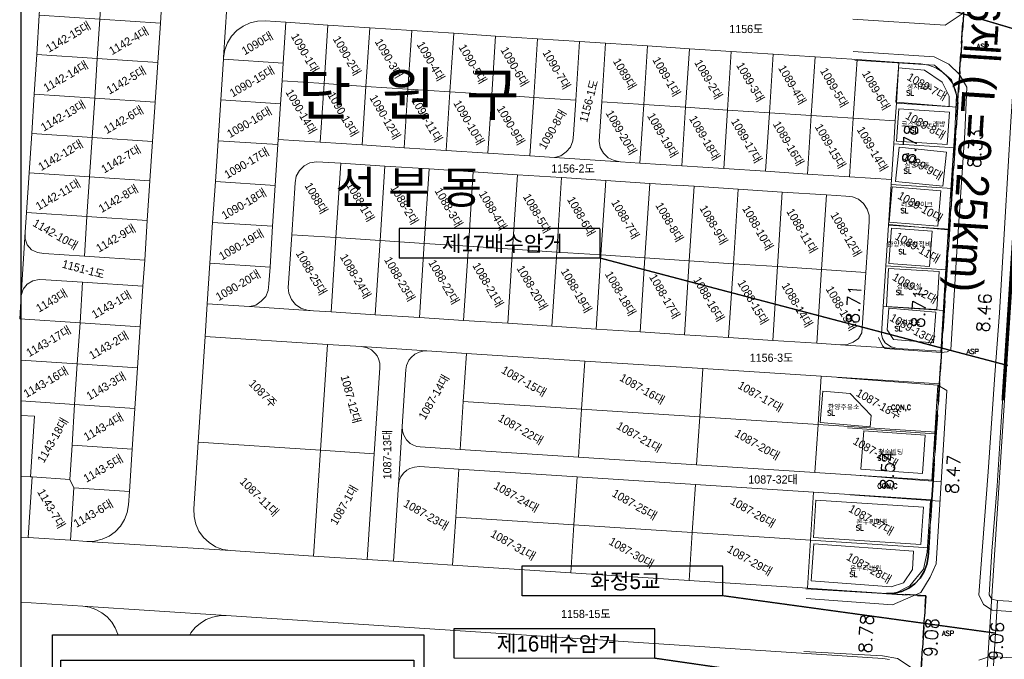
# Model space of a CAD drawing. Header units: metres. Extents: x 183400 to 184400, y 422200 to 427800.
# Tile 171 of 221: x 183500 to 183801, y 426629 to 426825. Entities that reach past the tile are written whole.
import ezdxf
from ezdxf.enums import TextEntityAlignment as Align

# ---------------------------------------------------------------- set-up
doc = ezdxf.new("R2010")
doc.units = ezdxf.units.M
doc.linetypes.add('DASHED2', pattern=[9.525, 6.35, -3.175])
for name, color, linetype in [('SS', 7, 'Continuous'), ('구조물명칭_작업', 5, 'Continuous'), ('도면리-t', 252, 'Continuous'), ('동별경계', 3, 'DASHED2'), ('보축구간', 10, 'DASHED2'), ('스케일', 7, 'Continuous'), ('일람표', 7, 'Continuous'), ('횡단타점', 11, 'Continuous')]:
    doc.layers.add(name, color=color, linetype=linetype)
for name, color, linetype, lineweight in [('지번', 252, 'Continuous', 5), ('지적', 252, 'Continuous', 5), ('현황도', 7, 'Continuous', 5)]:
    doc.layers.add(name, color=color, linetype=linetype, lineweight=lineweight)
doc.layers.get('SS').off()
doc.styles.add('CGS', font='Dotum.ttf')
doc.styles.add('GHS', font='ROMANS', dxfattribs={"bigfont": 'GHS'})
doc.styles.add('gwang', font='romans.shx', dxfattribs={"bigfont": ' WHGTXT.SHX'})
doc.styles.get("Standard").update_dxf_attribs({"font": 'romans.shx', "bigfont": 'ghs.shx'})
doc.styles.add('UPM', font='Gulim.ttf')
doc.styles.add('돋움', font='Dotum.ttf')
doc.styles.add('평면도1(프)$0$굴림', font='Gulim.ttf')

# ---------------------------------------------------------------- blocks, each defined once
blk = doc.blocks.new('SS')
at = {"layer": '스케일', "color": 7, "linetype": 'Continuous', "ltscale": 2}
blk.add_line((-108.74, 11.69), (-108.74, 8.89), dxfattribs=at)
at = {"layer": '스케일'}
for p, q in [((-108.74, 10.29), (-8.74, 10.29)), ((-68.74, 11.69), (-68.74, 8.89)), ((-48.74, 11.69), (-48.74, 8.89)), ((-28.74, 11.69), (-28.74, 8.89)), ((-8.74, 8.89), (-8.74, 11.69))]:
    blk.add_line(p, q, dxfattribs=at)
at = {"layer": '스케일', "color": 250}
blk.add_line((-88.74, 11.69), (-88.74, 8.89), dxfattribs=at)
at = {"layer": '스케일', "linetype": 'Continuous', "ltscale": 2}
for p, q in [((-108.74, 8.89), (-33.74, 8.89)), ((-83.74, 8.89), (-8.74, 8.89))]:
    blk.add_line(p, q, dxfattribs=at)
at = {"layer": '스케일'}
blk.add_lwpolyline([(-113.62, 29.98), (0, 29.98), (0, 0), (-113.62, 0)], close=True, dxfattribs=at)
at = {"layer": '스케일', "linetype": 'Continuous', "ltscale": 2}
blk.add_lwpolyline([(-111.05, 22.24), (-3, 22.24), (-3, 6.93), (-111.05, 6.93)], close=True, dxfattribs=at)
at = {"layer": '스케일', "flags": 128}
for points in [[(-108.74, 11.69), (-33.74, 11.69), (-8.74, 11.69)], [(-33.74, 8.89), (-8.74, 8.89)]]:
    blk.add_lwpolyline(points, dxfattribs=at)
at = {"layer": '스케일'}
for points in [[(-108.74, 10.29), (-108.74, 11.69), (-88.74, 10.29), (-88.74, 11.69)], [(-88.74, 8.89), (-88.74, 10.29), (-68.74, 8.89), (-68.74, 10.29)], [(-68.74, 10.29), (-68.74, 11.69), (-48.74, 10.29), (-48.74, 11.69)], [(-48.74, 8.89), (-48.74, 10.29), (-28.74, 8.89), (-28.74, 10.29)], [(-28.74, 10.29), (-28.74, 11.69), (-8.74, 10.29), (-8.74, 11.69)]]:
    blk.add_solid(points, dxfattribs=at)
at = {"layer": '스케일', "linetype": 'Continuous', "ltscale": 2, "style": 'CGS'}
for s, height, p in [('SCALE', 3.5, (-63.94, 16.33)), ('100(M)', 1.75, (-12.54, 13.12)), ('0', 1.75, (-110.02, 13.12)), ('20', 1.75, (-90.25, 13.12)), ('40', 1.75, (-70.24, 13.12)), ('60', 1.75, (-50.07, 13.12)), ('80', 1.75, (-30.36, 13.12))]:
    blk.add_text(s, height=height, dxfattribs=at).set_placement(p)

msp = doc.modelspace()

# ---------------------------------------------------------------- linework, layer by layer
at = {"layer": '구조물명칭_작업', "ltscale": 20, "const_width": 0.4}
for points in [[(183681.72, 426858.02), (183812.46, 426819.19)], [(183677.23, 426751.59), (183802.1, 426718.69)], [(183714.83, 426648.23), (183798.31, 426636.77)], [(183694.01, 426629.1), (183796.17, 426614.35)]]:
    msp.add_lwpolyline(points, dxfattribs=at)
at = {"layer": '구조물명칭_작업', "linetype": 'Continuous'}
for points in [[(183615.77, 426751.59, 0.4, 0.4, 0), (183677.23, 426751.59, 0.4, 0.4, 0), (183677.23, 426760.59, 0, 0, 0)], [(183653.37, 426648.23, 0.4, 0.4, 0), (183714.83, 426648.23, 0.4, 0.4, 0), (183714.83, 426657.23, 0, 0, 0)], [(183632.54, 426629.1, 0.4, 0.4, 0), (183694.01, 426629.1, 0.4, 0.4, 0), (183694.01, 426638.1, 0, 0, 0)]]:
    msp.add_lwpolyline(points, format="xyseb", dxfattribs=at)
for points in [[(183677.23, 426760.59), (183615.77, 426760.59), (183615.77, 426751.59)], [(183714.83, 426657.23), (183653.37, 426657.23), (183653.37, 426648.23)], [(183694.01, 426638.1), (183632.54, 426638.1), (183632.54, 426629.1)]]:
    msp.add_lwpolyline(points, dxfattribs=at)
at = {"layer": '동별경계', "linetype": 'DASHED2'}
for points in [[(183774.98, 426616.23), (183777.03, 426648.15), (183764.95, 426648.94), (183767.31, 426649.02), (183769.6, 426649.56), (183771.75, 426650.53), (183773.66, 426651.9), (183775.26, 426653.62), (183776.51, 426655.62), (183777.33, 426657.82), (183777.71, 426660.14), (183777.89, 426662.89), (183778.85, 426677.62), (183779.23, 426683.61), (183780.19, 426698.33), (183781.15, 426713.06), (183781.79, 426723.04), (183782.6, 426735.5), (183783.41, 426747.96), (183784.22, 426760.41), (183785.03, 426772.87), (183785.84, 426785.33), (183786.65, 426797.79), (183786.68, 426798.28), (183789.21, 426837.19)], [(183789.21, 426837.19), (183786.68, 426798.28), (183786.65, 426797.79), (183785.84, 426785.33), (183785.03, 426772.87), (183784.22, 426760.41), (183783.41, 426747.96), (183782.6, 426735.5), (183781.79, 426723.04), (183781.15, 426713.06), (183780.19, 426698.33), (183779.23, 426683.61), (183778.85, 426677.62), (183777.89, 426662.89), (183777.71, 426660.14), (183777.33, 426657.82), (183776.51, 426655.62), (183775.26, 426653.62), (183773.66, 426651.9), (183771.75, 426650.53), (183769.6, 426649.56), (183767.31, 426649.02), (183764.95, 426648.94), (183777.03, 426648.15), (183774.98, 426616.23)]]:
    msp.add_lwpolyline(points, dxfattribs=at)
at = {"layer": '보축구간', "const_width": 1}
msp.add_lwpolyline([(183800.63, 426708.01), (183816.48, 426952.5)], dxfattribs=at)
at = {"layer": '일람표'}
msp.add_lwpolyline([(183500, 426600), (184100, 426600), (184100, 427000), (183500, 427000)], close=True, dxfattribs=at)
at = {"layer": '지적', "linetype": 'Continuous'}
for points in [[(183784.08, 426445.98), (183841.5, 427333.41), (183842.07, 427336.29), (183842.68, 427338.89), (183843.64, 427341.91), (183844.5, 427344.25), (183845.93, 427347.19), (183856.03, 427362), (183934.99, 427445.17), (183931.19, 427445.49), (183920.44, 427446.4), (183909.46, 427447.32)], [(183934.99, 427445.17), (183856.03, 427362), (183845.93, 427347.19), (183844.5, 427344.25), (183843.64, 427341.91), (183842.68, 427338.89), (183842.07, 427336.29), (183841.5, 427333.41), (183784.08, 426445.98)], [(183500, 426738.28), (183500.12, 426740.11), (183501.37, 426759.51), (183501.76, 426765.54), (183502.54, 426777.62), (183503.32, 426789.69), (183504.1, 426801.77), (183504.88, 426813.85), (183505.65, 426825.92), (183506.43, 426838), (183507.21, 426850.07), (183507.61, 426856.23), (183507.86, 426857.73), (183508.86, 426859.46), (183510.39, 426860.72), (183512.24, 426861.5), (183514.25, 426861.74), (183500, 426862.66)], [(183543.49, 426835.57), (183542.7, 426823.49), (183541.9, 426811.42), (183541.1, 426799.34), (183540.31, 426787.27), (183539.51, 426775.2), (183538.71, 426763.12), (183537.91, 426750.95), (183537.38, 426742.97), (183536.56, 426730.5), (183535.74, 426718.02), (183534.91, 426705.55), (183534.09, 426693.08), (183533.24, 426680.14), (183532.97, 426676.05), (183532.59, 426673.73), (183531.76, 426671.53), (183530.52, 426669.53), (183528.91, 426667.82), (183527, 426666.45), (183524.86, 426665.48), (183522.57, 426664.94), (183520.22, 426664.86), (183564.13, 426662.01), (183561.81, 426662.39), (183559.61, 426663.22), (183557.61, 426664.46), (183555.89, 426666.07), (183554.52, 426667.98), (183553.55, 426670.13), (183553.01, 426672.42), (183552.93, 426674.77), (183554.28, 426695.17), (183556.41, 426727.55), (183557.07, 426737.53), (183557.89, 426750.02), (183558.71, 426762.5), (183559.54, 426774.99), (183560.37, 426787.47), (183561.19, 426799.96), (183562.02, 426812.44), (183562.05, 426812.97), (183564.61, 426851.88)], [(183564.61, 426851.88), (183562.05, 426812.97), (183562.43, 426815.29), (183563.26, 426817.49), (183564.5, 426819.49), (183566.11, 426821.2), (183568.02, 426822.57), (183570.16, 426823.54), (183572.45, 426824.08), (183574.81, 426824.15), (183581.14, 426823.74), (183593.98, 426822.9), (183606.81, 426822.06), (183619.64, 426821.22), (183632.48, 426820.38), (183645.31, 426819.54), (183658.15, 426818.7), (183670.98, 426817.86), (183678.96, 426817.34), (183691.79, 426816.5), (183704.62, 426815.66), (183717.45, 426814.82), (183730.27, 426813.99), (183743.1, 426813.15), (183755.93, 426812.31), (183768.76, 426811.47), (183775.49, 426811.03), (183777.81, 426810.65), (183780.01, 426809.82), (183782.01, 426808.58), (183783.73, 426806.98), (183785.1, 426805.06), (183786.07, 426802.92), (183786.61, 426800.63), (183786.68, 426798.28), (183789.21, 426837.19)], [(183524.96, 426836.78), (183524.17, 426824.7), (183542.7, 426823.49), (183543.49, 426835.57), (183524.96, 426836.78)], [(183789.21, 426837.19), (183786.68, 426798.28), (183786.65, 426797.79), (183785.84, 426785.33), (183785.03, 426772.87), (183784.22, 426760.41), (183783.41, 426747.96), (183782.6, 426735.5), (183781.79, 426723.04), (183781.15, 426713.06), (183780.19, 426698.33), (183779.23, 426683.61), (183778.85, 426677.62), (183777.89, 426662.89), (183777.71, 426660.14), (183777.33, 426657.82), (183776.51, 426655.62), (183775.26, 426653.62), (183773.66, 426651.9), (183771.75, 426650.53), (183769.6, 426649.56), (183767.31, 426649.02), (183764.95, 426648.94), (183777.03, 426648.15), (183774.98, 426616.23)], [(183505.65, 426825.92), (183504.88, 426813.85), (183523.39, 426812.63), (183524.17, 426824.7), (183505.65, 426825.92)], [(183524.17, 426824.7), (183523.39, 426812.63), (183541.9, 426811.42), (183542.7, 426823.49), (183524.17, 426824.7)], [(183574.81, 426824.15), (183572.45, 426824.08), (183570.16, 426823.54), (183568.02, 426822.57), (183566.11, 426821.2), (183564.5, 426819.49), (183563.26, 426817.49), (183562.43, 426815.29), (183562.05, 426812.97), (183562.02, 426812.44), (183580.33, 426811.26), (183581.14, 426823.74), (183574.81, 426824.15)], [(183581.14, 426823.74), (183580.33, 426811.26), (183579.97, 426805.81), (183592.81, 426804.97), (183593.98, 426822.9), (183581.14, 426823.74)], [(183593.98, 426822.9), (183592.81, 426804.97), (183605.64, 426804.13), (183606.81, 426822.06), (183593.98, 426822.9)], [(183606.81, 426822.06), (183605.64, 426804.13), (183618.48, 426803.29), (183619.64, 426821.22), (183606.81, 426822.06)], [(183619.64, 426821.22), (183618.48, 426803.29), (183631.32, 426802.45), (183632.48, 426820.38), (183619.64, 426821.22)], [(183632.48, 426820.38), (183631.32, 426802.45), (183644.14, 426801.61), (183645.31, 426819.54), (183632.48, 426820.38)], [(183645.31, 426819.54), (183644.14, 426801.61), (183656.98, 426800.77), (183658.15, 426818.7), (183645.31, 426819.54)], [(183658.15, 426818.7), (183656.98, 426800.77), (183669.82, 426799.93), (183670.98, 426817.86), (183658.15, 426818.7)], [(183670.98, 426817.86), (183669.82, 426799.93), (183669.14, 426789.44), (183668.91, 426787.45), (183668.22, 426785.57), (183666.93, 426784.04), (183665.29, 426782.89), (183663.37, 426782.35), (183683.53, 426781.03), (183681.59, 426781.43), (183679.79, 426782.3), (183678.34, 426783.68), (183677.35, 426785.41), (183677.02, 426787.38), (183677.8, 426799.41), (183678.96, 426817.34), (183670.98, 426817.86)], [(183678.96, 426817.34), (183677.8, 426799.41), (183690.63, 426798.57), (183691.79, 426816.5), (183678.96, 426817.34)], [(183504.88, 426813.85), (183504.1, 426801.77), (183522.6, 426800.55), (183523.39, 426812.63), (183504.88, 426813.85)], [(183691.79, 426816.5), (183690.63, 426798.57), (183703.46, 426797.73), (183704.62, 426815.66), (183691.79, 426816.5)], [(183704.62, 426815.66), (183703.46, 426797.73), (183716.29, 426796.89), (183717.45, 426814.82), (183704.62, 426815.66)], [(183717.45, 426814.82), (183716.29, 426796.89), (183729.11, 426796.06), (183730.27, 426813.99), (183717.45, 426814.82)], [(183730.27, 426813.99), (183729.11, 426796.06), (183741.94, 426795.22), (183743.1, 426813.15), (183730.27, 426813.99)], [(183523.39, 426812.63), (183522.6, 426800.55), (183541.1, 426799.34), (183541.9, 426811.42), (183523.39, 426812.63)], [(183562.02, 426812.44), (183561.19, 426799.96), (183579.51, 426798.77), (183579.97, 426805.81), (183580.33, 426811.26), (183562.02, 426812.44)], [(183743.1, 426813.15), (183741.94, 426795.22), (183754.77, 426794.38), (183755.93, 426812.31), (183743.1, 426813.15)], [(183755.93, 426812.31), (183754.77, 426794.38), (183767.61, 426793.54), (183767.96, 426799.01), (183768.76, 426811.47), (183755.93, 426812.31)], [(183768.76, 426811.47), (183767.96, 426799.01), (183786.65, 426797.79), (183786.68, 426798.28), (183786.61, 426800.63), (183786.07, 426802.92), (183785.1, 426805.06), (183783.73, 426806.98), (183782.01, 426808.58), (183780.01, 426809.82), (183777.81, 426810.65), (183775.49, 426811.03), (183768.76, 426811.47)], [(183579.97, 426805.81), (183579.51, 426798.77), (183578.8, 426787.88), (183591.64, 426787.04), (183592.81, 426804.97), (183579.97, 426805.81)], [(183592.81, 426804.97), (183591.64, 426787.04), (183604.47, 426786.2), (183605.64, 426804.13), (183592.81, 426804.97)], [(183504.1, 426801.77), (183503.32, 426789.69), (183521.81, 426788.48), (183522.6, 426800.55), (183504.1, 426801.77)], [(183605.64, 426804.13), (183604.47, 426786.2), (183617.31, 426785.36), (183618.48, 426803.29), (183605.64, 426804.13)], [(183618.48, 426803.29), (183617.31, 426785.36), (183630.15, 426784.52), (183631.32, 426802.45), (183618.48, 426803.29)], [(183631.32, 426802.45), (183630.15, 426784.52), (183642.98, 426783.68), (183644.14, 426801.61), (183631.32, 426802.45)], [(183644.14, 426801.61), (183642.98, 426783.68), (183655.82, 426782.84), (183656.98, 426800.77), (183644.14, 426801.61)], [(183522.6, 426800.55), (183521.81, 426788.48), (183540.31, 426787.27), (183541.1, 426799.34), (183522.6, 426800.55)], [(183561.19, 426799.96), (183560.37, 426787.47), (183578.7, 426786.29), (183578.8, 426787.88), (183579.51, 426798.77), (183561.19, 426799.96)], [(183656.98, 426800.77), (183655.82, 426782.84), (183663.37, 426782.35), (183665.29, 426782.89), (183666.93, 426784.04), (183668.22, 426785.57), (183668.91, 426787.45), (183669.14, 426789.44), (183669.82, 426799.93), (183656.98, 426800.77)], [(183677.8, 426799.41), (183677.02, 426787.38), (183677.35, 426785.41), (183678.34, 426783.68), (183679.79, 426782.3), (183681.59, 426781.43), (183683.53, 426781.03), (183689.47, 426780.64), (183690.63, 426798.57), (183677.8, 426799.41)], [(183767.96, 426799.01), (183767.61, 426793.54), (183767.16, 426786.55), (183785.84, 426785.33), (183786.65, 426797.79), (183767.96, 426799.01)], [(183690.63, 426798.57), (183689.47, 426780.64), (183702.3, 426779.8), (183703.46, 426797.73), (183690.63, 426798.57)], [(183703.46, 426797.73), (183702.3, 426779.8), (183715.13, 426778.96), (183716.29, 426796.89), (183703.46, 426797.73)], [(183716.29, 426796.89), (183715.13, 426778.96), (183727.96, 426778.13), (183729.11, 426796.06), (183716.29, 426796.89)], [(183729.11, 426796.06), (183727.96, 426778.13), (183740.79, 426777.29), (183741.94, 426795.22), (183729.11, 426796.06)], [(183741.94, 426795.22), (183740.79, 426777.29), (183753.62, 426776.45), (183754.77, 426794.38), (183741.94, 426795.22)], [(183754.77, 426794.38), (183753.62, 426776.45), (183766.45, 426775.61), (183767.16, 426786.55), (183767.61, 426793.54), (183754.77, 426794.38)], [(183503.32, 426789.69), (183502.54, 426777.62), (183521.02, 426776.41), (183521.81, 426788.48), (183503.32, 426789.69)], [(183521.81, 426788.48), (183521.02, 426776.41), (183539.51, 426775.2), (183540.31, 426787.27), (183521.81, 426788.48)], [(183560.37, 426787.47), (183559.54, 426774.99), (183577.88, 426773.8), (183578.7, 426786.29), (183560.37, 426787.47)], [(183578.8, 426787.88), (183578.7, 426786.29), (183577.88, 426773.8), (183577.07, 426761.32), (183576.26, 426748.83), (183575.92, 426743.67), (183575.69, 426741.69), (183574.94, 426739.84), (183573.58, 426738.36), (183571.96, 426737.19), (183569.97, 426736.7), (183589.59, 426735.43), (183587.6, 426735.64), (183585.68, 426736.24), (183584.03, 426737.35), (183582.83, 426738.91), (183582.05, 426740.8), (183581.85, 426742.43), (183582.91, 426758.73), (183583.95, 426774.63), (183584.29, 426776.66), (183585.28, 426778.4), (183586.72, 426779.79), (183588.48, 426780.77), (183590.45, 426781.08), (183592.47, 426780.97), (183597.91, 426780.61), (183611.43, 426779.73), (183624.94, 426778.85), (183638.45, 426777.97), (183651.97, 426777.08), (183665.48, 426776.2), (183679, 426775.32), (183692.51, 426774.43), (183706.03, 426773.55), (183719.54, 426772.67), (183733.05, 426771.78), (183746.57, 426770.9), (183752.52, 426770.51), (183754.52, 426770.34), (183756.4, 426769.58), (183757.89, 426768.24), (183759.02, 426766.59), (183759.6, 426764.68), (183759.61, 426762.69), (183758.61, 426747.19), (183757.42, 426728.66), (183756.39, 426726.96), (183754.76, 426725.81), (183752.88, 426725.14), (183750.88, 426725.04), (183768.11, 426723.93), (183766.2, 426724.46), (183764.58, 426725.64), (183763.72, 426726.95), (183763.41, 426728.32), (183763.95, 426736.71), (183764.75, 426749.17), (183765.55, 426761.63), (183766.35, 426774.09), (183766.45, 426775.61), (183753.62, 426776.45), (183740.79, 426777.29), (183727.96, 426778.13), (183715.13, 426778.96), (183702.3, 426779.8), (183689.47, 426780.64), (183683.53, 426781.03), (183663.37, 426782.35), (183655.82, 426782.84), (183642.98, 426783.68), (183630.15, 426784.52), (183617.31, 426785.36), (183604.47, 426786.2), (183591.64, 426787.04), (183578.8, 426787.88)], [(183767.16, 426786.55), (183766.45, 426775.61), (183766.35, 426774.09), (183785.03, 426772.87), (183785.84, 426785.33), (183767.16, 426786.55)], [(183590.45, 426781.08), (183588.48, 426780.77), (183586.72, 426779.79), (183585.28, 426778.4), (183584.29, 426776.66), (183583.95, 426774.63), (183582.91, 426758.73), (183596.43, 426757.84), (183597.91, 426780.61), (183592.47, 426780.97), (183590.45, 426781.08)], [(183597.91, 426780.61), (183596.43, 426757.84), (183609.94, 426756.95), (183611.43, 426779.73), (183597.91, 426780.61)], [(183502.54, 426777.62), (183501.76, 426765.54), (183520.24, 426764.33), (183521.02, 426776.41), (183502.54, 426777.62)], [(183611.43, 426779.73), (183609.94, 426756.95), (183623.46, 426756.07), (183624.94, 426778.85), (183611.43, 426779.73)], [(183624.94, 426778.85), (183623.46, 426756.07), (183636.97, 426755.18), (183638.45, 426777.97), (183624.94, 426778.85)], [(183638.45, 426777.97), (183636.97, 426755.18), (183650.49, 426754.29), (183651.97, 426777.08), (183638.45, 426777.97)], [(183521.02, 426776.41), (183520.24, 426764.33), (183538.71, 426763.12), (183539.51, 426775.2), (183521.02, 426776.41)], [(183559.54, 426774.99), (183558.71, 426762.5), (183577.07, 426761.32), (183577.88, 426773.8), (183559.54, 426774.99)], [(183651.97, 426777.08), (183650.49, 426754.29), (183664.01, 426753.4), (183665.48, 426776.2), (183651.97, 426777.08)], [(183665.48, 426776.2), (183664.01, 426753.4), (183677.52, 426752.52), (183679, 426775.32), (183665.48, 426776.2)], [(183679, 426775.32), (183677.52, 426752.52), (183691.03, 426751.63), (183692.51, 426774.43), (183679, 426775.32)], [(183692.51, 426774.43), (183691.03, 426751.63), (183704.55, 426750.74), (183706.03, 426773.55), (183692.51, 426774.43)], [(183706.03, 426773.55), (183704.55, 426750.74), (183718.07, 426749.85), (183719.54, 426772.67), (183706.03, 426773.55)], [(183719.54, 426772.67), (183718.07, 426749.85), (183731.58, 426748.97), (183733.05, 426771.78), (183719.54, 426772.67)], [(183733.05, 426771.78), (183731.58, 426748.97), (183745.1, 426748.08), (183746.57, 426770.9), (183733.05, 426771.78)], [(183766.35, 426774.09), (183765.55, 426761.63), (183784.22, 426760.41), (183785.03, 426772.87), (183766.35, 426774.09)], [(183746.57, 426770.9), (183745.1, 426748.08), (183758.61, 426747.19), (183759.61, 426762.69), (183759.6, 426764.68), (183759.02, 426766.59), (183757.89, 426768.24), (183756.4, 426769.58), (183754.52, 426770.34), (183752.52, 426770.51), (183746.57, 426770.9)], [(183501.76, 426765.54), (183501.37, 426759.51), (183501.3, 426757.51), (183501.97, 426755.62), (183503.28, 426754.12), (183505.11, 426753.31), (183507.08, 426752.97), (183519.44, 426752.16), (183520.24, 426764.33), (183501.76, 426765.54)], [(183520.24, 426764.33), (183519.44, 426752.16), (183537.91, 426750.95), (183538.71, 426763.12), (183520.24, 426764.33)], [(183558.71, 426762.5), (183557.89, 426750.02), (183576.26, 426748.83), (183577.07, 426761.32), (183558.71, 426762.5)], [(183501.37, 426759.51), (183500.12, 426740.11), (183500.68, 426742.02), (183501.93, 426743.58), (183503.65, 426744.61), (183505.6, 426745.02), (183507.6, 426744.93), (183518.92, 426744.18), (183537.38, 426742.97), (183537.91, 426750.95), (183519.44, 426752.16), (183507.08, 426752.97), (183505.11, 426753.31), (183503.28, 426754.12), (183501.97, 426755.62), (183501.3, 426757.51), (183501.37, 426759.51)], [(183765.55, 426761.63), (183764.75, 426749.17), (183783.41, 426747.96), (183784.22, 426760.41), (183765.55, 426761.63)], [(183582.91, 426758.73), (183581.85, 426742.43), (183582.05, 426740.8), (183582.83, 426738.91), (183584.03, 426737.35), (183585.68, 426736.24), (183587.6, 426735.64), (183589.59, 426735.43), (183594.95, 426735.08), (183596.43, 426757.84), (183582.91, 426758.73)], [(183596.43, 426757.84), (183594.95, 426735.08), (183608.46, 426734.21), (183609.94, 426756.95), (183596.43, 426757.84)], [(183609.94, 426756.95), (183608.46, 426734.21), (183621.98, 426733.34), (183623.46, 426756.07), (183609.94, 426756.95)], [(183623.46, 426756.07), (183621.98, 426733.34), (183635.5, 426732.47), (183636.97, 426755.18), (183623.46, 426756.07)], [(183636.97, 426755.18), (183635.5, 426732.47), (183649.02, 426731.6), (183650.49, 426754.29), (183636.97, 426755.18)], [(183650.49, 426754.29), (183649.02, 426731.6), (183662.54, 426730.73), (183664.01, 426753.4), (183650.49, 426754.29)], [(183664.01, 426753.4), (183662.54, 426730.73), (183676.05, 426729.86), (183677.52, 426752.52), (183664.01, 426753.4)], [(183677.52, 426752.52), (183676.05, 426729.86), (183689.57, 426728.99), (183691.03, 426751.63), (183677.52, 426752.52)], [(183691.03, 426751.63), (183689.57, 426728.99), (183703.09, 426728.12), (183704.55, 426750.74), (183691.03, 426751.63)], [(183704.55, 426750.74), (183703.09, 426728.12), (183716.61, 426727.25), (183718.07, 426749.85), (183704.55, 426750.74)], [(183557.89, 426750.02), (183557.07, 426737.53), (183569.97, 426736.7), (183571.96, 426737.19), (183573.58, 426738.36), (183574.94, 426739.84), (183575.69, 426741.69), (183575.92, 426743.67), (183576.26, 426748.83), (183557.89, 426750.02)], [(183718.07, 426749.85), (183716.61, 426727.25), (183730.13, 426726.38), (183731.58, 426748.97), (183718.07, 426749.85)], [(183731.58, 426748.97), (183730.13, 426726.38), (183743.64, 426725.51), (183745.1, 426748.08), (183731.58, 426748.97)], [(183745.1, 426748.08), (183743.64, 426725.51), (183750.88, 426725.04), (183752.88, 426725.14), (183754.76, 426725.81), (183756.39, 426726.96), (183757.42, 426728.66), (183758.61, 426747.19), (183745.1, 426748.08)], [(183764.75, 426749.17), (183763.95, 426736.71), (183782.6, 426735.5), (183783.41, 426747.96), (183764.75, 426749.17)], [(183505.6, 426745.02), (183503.65, 426744.61), (183501.93, 426743.58), (183500.68, 426742.02), (183500.12, 426740.11), (183499.65, 426732.93), (183518.11, 426731.72), (183518.92, 426744.18), (183507.6, 426744.93), (183505.6, 426745.02)], [(183518.92, 426744.18), (183518.11, 426731.72), (183536.56, 426730.5), (183537.38, 426742.97), (183518.92, 426744.18)], [(183557.07, 426737.53), (183556.41, 426727.55), (183593.87, 426725.13), (183604.28, 426724.46), (183624.28, 426723.17), (183636.39, 426722.39), (183672.58, 426720.06), (183708.76, 426717.72), (183744.96, 426715.39), (183781.15, 426713.06), (183781.79, 426723.04), (183768.11, 426723.93), (183750.88, 426725.04), (183743.64, 426725.51), (183730.13, 426726.38), (183716.61, 426727.25), (183703.09, 426728.12), (183689.57, 426728.99), (183676.05, 426729.86), (183662.54, 426730.73), (183649.02, 426731.6), (183635.5, 426732.47), (183621.98, 426733.34), (183608.46, 426734.21), (183594.95, 426735.08), (183589.59, 426735.43), (183569.97, 426736.7), (183557.07, 426737.53)], [(183763.95, 426736.71), (183763.41, 426728.32), (183763.72, 426726.95), (183764.58, 426725.64), (183766.2, 426724.46), (183768.11, 426723.93), (183781.79, 426723.04), (183782.6, 426735.5), (183763.95, 426736.71)], [(183500, 426720.37), (183517.29, 426719.23), (183518.11, 426731.72), (183499.65, 426732.93)], [(183518.11, 426731.72), (183517.29, 426719.23), (183535.74, 426718.02), (183536.56, 426730.5), (183518.11, 426731.72)], [(183556.41, 426727.55), (183554.28, 426695.17), (183591.73, 426692.74), (183593.87, 426725.13), (183556.41, 426727.55)], [(183593.87, 426725.13), (183591.73, 426692.74), (183608.16, 426691.66), (183609.91, 426717.97), (183609.86, 426719.45), (183609.5, 426720.7), (183609.02, 426721.67), (183608.44, 426722.4), (183607.3, 426723.44), (183606, 426724.1), (183604.28, 426724.46), (183593.87, 426725.13)], [(183604.28, 426724.46), (183606, 426724.1), (183607.3, 426723.44), (183608.44, 426722.4), (183609.02, 426721.67), (183609.5, 426720.7), (183609.86, 426719.45), (183609.91, 426717.97), (183608.16, 426691.66), (183606.03, 426659.28), (183614.01, 426658.76), (183615.55, 426682.11), (183616.73, 426700.06), (183617.88, 426717.47), (183618.05, 426718.68), (183618.78, 426720.29), (183619.49, 426721.17), (183620.59, 426722.11), (183621.89, 426722.79), (183622.99, 426723.07), (183624.28, 426723.17), (183604.28, 426724.46)], [(183500, 426707.85), (183516.47, 426706.76), (183517.29, 426719.23), (183500, 426720.37)], [(183624.28, 426723.17), (183622.99, 426723.07), (183621.89, 426722.79), (183620.59, 426722.11), (183619.49, 426721.17), (183618.78, 426720.29), (183618.05, 426718.68), (183617.88, 426717.47), (183616.73, 426700.06), (183616.85, 426698.59), (183617.22, 426697.4), (183618.03, 426695.94), (183619.17, 426694.85), (183620.17, 426694.26), (183621.21, 426693.86), (183622.24, 426693.76), (183634.45, 426692.98), (183635.42, 426707.68), (183636.39, 426722.39), (183624.28, 426723.17)], [(183636.39, 426722.39), (183635.42, 426707.68), (183671.61, 426705.34), (183672.58, 426720.06), (183636.39, 426722.39)], [(183517.29, 426719.23), (183516.47, 426706.76), (183534.91, 426705.55), (183535.74, 426718.02), (183517.29, 426719.23)], [(183672.58, 426720.06), (183671.61, 426705.34), (183707.8, 426703.01), (183708.76, 426717.72), (183672.58, 426720.06)], [(183708.76, 426717.72), (183707.8, 426703.01), (183744, 426700.67), (183744.96, 426715.39), (183708.76, 426717.72)], [(183744.96, 426715.39), (183744, 426700.67), (183780.19, 426698.33), (183781.15, 426713.06), (183744.96, 426715.39)], [(183500, 426703.41), (183504.19, 426703.14), (183502.98, 426684.61), (183503.48, 426684.58), (183514.98, 426683.84), (183515.66, 426694.29), (183516.47, 426706.76), (183500, 426707.85)], [(183516.47, 426706.76), (183515.66, 426694.29), (183534.09, 426693.08), (183534.91, 426705.55), (183516.47, 426706.76)], [(183635.42, 426707.68), (183634.45, 426692.98), (183670.65, 426690.64), (183671.61, 426705.34), (183635.42, 426707.68)], [(183671.61, 426705.34), (183670.65, 426690.64), (183706.84, 426688.29), (183707.8, 426703.01), (183671.61, 426705.34)], [(183500, 426684.8), (183502.98, 426684.61), (183504.19, 426703.14), (183500, 426703.41)], [(183707.8, 426703.01), (183706.84, 426688.29), (183743.04, 426685.95), (183744, 426700.67), (183707.8, 426703.01)], [(183616.73, 426700.06), (183615.55, 426682.11), (183615.82, 426683.49), (183616.29, 426684.65), (183617.1, 426685.74), (183618.18, 426686.64), (183619.07, 426687.16), (183620.46, 426687.55), (183621.98, 426687.77), (183634.06, 426686.99), (183670.25, 426684.65), (183706.45, 426682.31), (183742.65, 426679.96), (183778.85, 426677.62), (183779.23, 426683.61), (183743.04, 426685.95), (183706.84, 426688.29), (183670.65, 426690.64), (183634.45, 426692.98), (183622.24, 426693.76), (183621.21, 426693.86), (183620.17, 426694.26), (183619.17, 426694.85), (183618.03, 426695.94), (183617.22, 426697.4), (183616.85, 426698.59), (183616.73, 426700.06)], [(183744, 426700.67), (183743.04, 426685.95), (183779.23, 426683.61), (183780.19, 426698.33), (183744, 426700.67)], [(183515.66, 426694.29), (183514.98, 426683.84), (183516.23, 426681.26), (183533.24, 426680.14), (183534.09, 426693.08), (183515.66, 426694.29)], [(183554.28, 426695.17), (183552.93, 426674.77), (183553.01, 426672.42), (183553.55, 426670.13), (183554.52, 426667.98), (183555.89, 426666.07), (183557.61, 426664.46), (183559.61, 426663.22), (183561.81, 426662.39), (183564.13, 426662.01), (183589.6, 426660.35), (183591.73, 426692.74), (183554.28, 426695.17)], [(183591.73, 426692.74), (183589.6, 426660.35), (183606.03, 426659.28), (183608.16, 426691.66), (183591.73, 426692.74)], [(183621.98, 426687.77), (183620.46, 426687.55), (183619.07, 426687.16), (183618.18, 426686.64), (183617.1, 426685.74), (183616.29, 426684.65), (183615.82, 426683.49), (183615.55, 426682.11), (183614.01, 426658.76), (183632.12, 426657.58), (183633.09, 426672.29), (183634.06, 426686.99), (183621.98, 426687.77)], [(183500, 426666.18), (183502.27, 426666.03), (183503.48, 426684.58), (183502.98, 426684.61), (183500, 426684.8)], [(183503.48, 426684.58), (183502.27, 426666.03), (183515.18, 426665.19), (183516.23, 426681.26), (183514.98, 426683.84), (183503.48, 426684.58)], [(183634.06, 426686.99), (183633.09, 426672.29), (183669.29, 426669.94), (183670.25, 426684.65), (183634.06, 426686.99)], [(183670.25, 426684.65), (183669.29, 426669.94), (183705.49, 426667.59), (183706.45, 426682.31), (183670.25, 426684.65)], [(183516.23, 426681.26), (183515.18, 426665.19), (183520.22, 426664.86), (183522.57, 426664.94), (183524.86, 426665.48), (183527, 426666.45), (183528.91, 426667.82), (183530.52, 426669.53), (183531.76, 426671.53), (183532.59, 426673.73), (183532.97, 426676.05), (183533.24, 426680.14), (183516.23, 426681.26)], [(183706.45, 426682.31), (183705.49, 426667.59), (183741.69, 426665.24), (183742.65, 426679.96), (183706.45, 426682.31)], [(183742.65, 426679.96), (183741.69, 426665.24), (183777.89, 426662.89), (183778.85, 426677.62), (183742.65, 426679.96)], [(183633.09, 426672.29), (183632.12, 426657.58), (183668.32, 426655.23), (183669.29, 426669.94), (183633.09, 426672.29)], [(183669.29, 426669.94), (183668.32, 426655.23), (183704.53, 426652.87), (183705.49, 426667.59), (183669.29, 426669.94)], [(183774.98, 426616.23), (183777.03, 426648.15), (183764.95, 426648.94), (183740.73, 426650.52), (183704.53, 426652.87), (183668.32, 426655.23), (183632.12, 426657.58), (183614.01, 426658.76), (183606.03, 426659.28), (183589.6, 426660.35), (183564.13, 426662.01), (183520.22, 426664.86), (183515.18, 426665.19), (183502.27, 426666.03), (183500, 426666.18)], [(183705.49, 426667.59), (183704.53, 426652.87), (183740.73, 426650.52), (183741.69, 426665.24), (183705.49, 426667.59)], [(183741.69, 426665.24), (183740.73, 426650.52), (183764.95, 426648.94), (183767.31, 426649.02), (183769.6, 426649.56), (183771.75, 426650.53), (183773.66, 426651.9), (183775.26, 426653.62), (183776.51, 426655.62), (183777.33, 426657.82), (183777.71, 426660.14), (183777.89, 426662.89), (183741.69, 426665.24)], [(183500, 426646.26), (183518.94, 426645.02), (183562.84, 426642.14), (183763.78, 426628.97), (183765.85, 426628.66)], [(183529.71, 426636.26), (183529.68, 426636.41), (183528.92, 426638.36), (183527.84, 426640.15), (183526.46, 426641.72), (183524.83, 426643.03), (183522.99, 426644.03), (183521.01, 426644.71), (183518.94, 426645.02), (183500, 426646.26)], [(183518.94, 426645.02), (183521.01, 426644.71), (183522.99, 426644.03), (183524.83, 426643.03), (183526.46, 426641.72), (183527.84, 426640.15), (183528.92, 426638.36), (183529.68, 426636.41), (183529.71, 426636.26)], [(183551.76, 426636.26), (183552.08, 426636.84), (183553.39, 426638.47), (183554.96, 426639.85), (183556.75, 426640.93), (183558.7, 426641.69), (183560.75, 426642.1), (183562.84, 426642.14), (183518.94, 426645.02)], [(183562.84, 426642.14), (183560.75, 426642.1), (183558.7, 426641.69), (183556.75, 426640.93), (183554.96, 426639.85), (183553.39, 426638.47), (183552.08, 426636.84), (183551.76, 426636.26)], [(183765.85, 426628.66), (183763.78, 426628.97), (183562.84, 426642.14)]]:
    msp.add_lwpolyline(points, dxfattribs=at)
at = {"layer": '현황도'}
for p, q in [((183779.56, 426813.2), (183754.79, 426814.82)), ((183755.22, 426812.12), (183779.67, 426810.6)), ((183784, 426810.93), (183779.56, 426813.2)), ((183787.24, 426807.79), (183784, 426810.93)), ((183767.81, 426799.28), (183768.63, 426809.76)), ((183776.57, 426809.13), (183768.63, 426809.76)), ((183779.67, 426810.6), (183784.86, 426806.17)), ((183789.52, 426803.9), (183787.24, 426807.79)), ((183784.86, 426806.17), (183786.38, 426801.41)), ((183788.97, 426789.88), (183789.52, 426803.9)), ((183784.12, 426797.99), (183767.81, 426799.28)), ((183786.38, 426801.41), (183785.84, 426790.46)), ((183768.02, 426787.39), (183768.69, 426797.27)), ((183784.18, 426796.22), (183768.69, 426797.27)), ((183783.51, 426786.34), (183784.18, 426796.22)), ((183785.84, 426790.46), (183784.43, 426769.49)), ((183786.44, 426753.6), (183788.97, 426789.88)), ((183783.51, 426786.34), (183768.02, 426787.39)), ((183768.84, 426785.51), (183767.75, 426775.05)), ((183783.3, 426784), (183768.84, 426785.51)), ((183783.3, 426784), (183782.2, 426773.54)), ((183782.2, 426773.54), (183767.75, 426775.05)), ((183765.73, 426762.56), (183766.66, 426773.4)), ((183781.59, 426772.13), (183766.66, 426773.4)), ((183780.66, 426761.29), (183781.59, 426772.13)), ((183784.43, 426769.49), (183782.92, 426745.12)), ((183780.66, 426761.29), (183765.73, 426762.56)), ((183765.7, 426749.89), (183766.49, 426760.71)), ((183783.86, 426760.24), (183765.79, 426761.83)), ((183778.94, 426759.8), (183766.49, 426760.71)), ((183778.14, 426748.97), (183778.94, 426759.8)), ((183784.61, 426723.53), (183786.44, 426753.6)), ((183764.91, 426736.77), (183765.6, 426748.37)), ((183781.04, 426747.44), (183765.6, 426748.37)), ((183778.14, 426748.97), (183765.7, 426749.89)), ((183780.34, 426735.84), (183781.04, 426747.44)), ((183782.92, 426745.12), (183781.59, 426722.64)), ((183780.34, 426735.84), (183764.91, 426736.77)), ((183780.07, 426735.02), (183765.68, 426736.22)), ((183767.05, 426726.65), (183765.13, 426729.57)), ((183762.46, 426727.27), (183763.75, 426724.75)), ((183779.29, 426725.63), (183767.05, 426726.65)), ((183763.75, 426724.75), (183764.57, 426723.86)), ((183764.57, 426723.86), (183781.63, 426722.63)), ((183783.49, 426722.83), (183784.61, 426723.53)), ((183781.63, 426722.63), (183783.49, 426722.83)), ((183780.65, 426712.64), (183750.09, 426715.03)), ((183745.45, 426710.82), (183744.64, 426701.26)), ((183760.24, 426703.38), (183753.85, 426710.11)), ((183760.24, 426703.38), (183759.95, 426699.96)), ((183779.7, 426697.81), (183752.99, 426699.64)), ((183757.98, 426698.74), (183757.11, 426686.95)), ((183757.98, 426698.74), (183776.82, 426697.37)), ((183775.96, 426685.58), (183776.82, 426697.37)), ((183781.65, 426683.09), (183754.28, 426685.18)), ((183757.11, 426686.95), (183775.96, 426685.58)), ((183781.28, 426677.14), (183753.78, 426679.1)), ((183742.57, 426666.04), (183743.3, 426677.42)), ((183743.3, 426677.42), (183776.23, 426675.31)), ((183775.5, 426663.93), (183776.23, 426675.31)), ((183742.57, 426666.04), (183775.5, 426663.93)), ((183741.84, 426652.74), (183742.68, 426664.13)), ((183742.68, 426664.13), (183773.22, 426661.89)), ((183772.94, 426656.22), (183773.22, 426661.89)), ((183770.1, 426652.18), (183772.94, 426656.22)), ((183741.84, 426652.74), (183766.4, 426650.94)), ((183766.4, 426650.94), (183770.1, 426652.18)), ((183797.68, 426626.76), (183798.93, 426646.77)), ((183824.9, 426645.12), (183798.93, 426646.77)), ((183824.9, 426645.12), (183798.93, 426646.77))]:
    msp.add_line(p, q, dxfattribs=at)
for points in [[(183824.67, 426641.85), (183800.02, 426643.58), (183797.28, 426643.83), (183794.59, 426645.55), (183793.23, 426648.54), (183796.05, 426686.1), (183798.09, 426715.85), (183799.49, 426734.77), (183801.19, 426762.31), (183803, 426793.41), (183805.1, 426825.54), (183806.36, 426846.54), (183808.61, 426879.95), (183811.27, 426920.63), (183811.5, 426925.85), (183812.21, 426926.55), (183814.53, 426926.35), (183819.56, 426917.62)], [(183814.53, 426926.35), (183812.9, 426898.4), (183811.1, 426872.08), (183810.35, 426858.87), (183809.06, 426838.59), (183807.67, 426815.82), (183806.74, 426802.7), (183806.39, 426798.5), (183805.41, 426782.08), (183804.54, 426766.86), (183803.29, 426750.81), (183802.75, 426740.47), (183801.27, 426719.9), (183800.02, 426701.45), (183798.78, 426681.9), (183797.22, 426661.88), (183796.36, 426648.54), (183797.21, 426647.13), (183798.93, 426646.77)], [(183754.62, 426824.66), (183782.94, 426822.89), (183788.08, 426826.31), (183791.47, 426831), (183794.08, 426870.41), (183796.17, 426903.18), (183773.73, 426904.48), (183771.26, 426902.79)], [(183784.12, 426797.99), (183784.16, 426801.13), (183781.94, 426805.42), (183776.57, 426809.13)], [(183765.13, 426729.57), (183765.68, 426736.22)], [(183779.29, 426725.63), (183780.07, 426735.02)], [(183740.37, 426647.32), (183766.77, 426645.42), (183775.47, 426649.23), (183778.33, 426653.85), (183780.1, 426657.93), (183783.37, 426711), (183780.65, 426712.64), (183778.77, 426683.31)], [(183745.45, 426710.82), (183753.85, 426710.11)], [(183744.64, 426701.26), (183759.95, 426699.96)], [(183778.39, 426677.34), (183777.38, 426661.52), (183776.29, 426656.31), (183772.07, 426651.28), (183767.04, 426648.7), (183740.23, 426650.33)], [(183773.75, 426625.41), (183768.32, 426628.97), (183763.69, 426629.77), (183739.62, 426631.16)], [(183793.23, 426628.5), (183796.23, 426629.54), (183797.98, 426629.54), (183823.69, 426628.07)]]:
    msp.add_lwpolyline(points, dxfattribs=at)

# ---------------------------------------------------------------- block references
at = {"layer": 'SS', "linetype": 'Continuous'}
msp.add_blockref('SS', (183623.3, 426606.28), dxfattribs=at)

# ---------------------------------------------------------------- texts
at = {"layer": '구조물명칭_작업', "linetype": 'Continuous', "style": '평면도1(프)$0$굴림'}
for s, p in [('제17배수암거', (183647.42, 426753.63)), ('화정5교', (183685.02, 426650.27)), ('제16배수암거', (183664.2, 426631.14))]:
    msp.add_text(s, height=4.8, dxfattribs=at).set_placement(p, align=Align.CENTER)
at = {"layer": '도면리-t', "style": '돋움'}
for s, height, p in [('단  원  구', 13, (183618.7, 426801.9)), ('선 부 동', 10, (183618.7, 426773.37))]:
    msp.add_text(s, height=height, dxfattribs=at).set_placement(p, align=Align.MIDDLE)
at = {"layer": '보축구간', "style": '돋움'}
msp.add_text('화정 우안 6제 (L=0.25km)', height=10, rotation=266.348, dxfattribs=at).set_placement((183793.88, 426814.67), align=Align.MIDDLE_CENTER)
at = {"layer": '지번', "style": 'UPM'}
for s, rotation, p in [('1142-15대', 30, (183514.52, 426819.27)), ('1142-4대', 30, (183533.04, 426818.06)), ('1090대', 30, (183572.39, 426817.3)), ('1090-1대', 300, (183586.98, 426814.35)), ('1090-2대', 300, (183599.81, 426813.52)), ('1090-3대', 300, (183612.64, 426812.68)), ('1090-4대', 300, (183625.48, 426811.84)), ('1090-5대', 300, (183638.31, 426810.99)), ('1090-6대', 300, (183651.14, 426810.16)), ('1090-7대', 300, (183663.98, 426809.32)), ('1142-14대', 30, (183513.74, 426807.2)), ('1090-15대', 30, (183570.76, 426805.61)), ('1089대', 300, (183684.8, 426807.96)), ('1089-1대', 300, (183697.62, 426807.11)), ('1089-2대', 300, (183710.45, 426806.28)), ('1089-3대', 300, (183723.28, 426805.44)), ('1089-4대', 300, (183736.11, 426804.6)), ('1142-5대', 30, (183532.25, 426805.98)), ('1089-5대', 300, (183748.93, 426803.77)), ('1089-6대', 300, (183761.77, 426802.93)), ('1089-7대', 330, (183777.39, 426804.05)), ('1156-1도', 75, (183673.81, 426799.67)), ('1090-14대', 300, (183585.8, 426796.43)), ('1090-13대', 300, (183598.64, 426795.59)), ('1090-12대', 300, (183611.48, 426794.74)), ('1142-13대', 30, (183512.96, 426795.12)), ('1090-11대', 300, (183624.32, 426793.91)), ('1090-10대', 300, (183637.15, 426793.07)), ('1142-6대', 30, (183531.45, 426793.91)), ('1090-16대', 30, (183569.94, 426793.12)), ('1090-9대', 300, (183649.98, 426792.22)), ('1090-8대', 60, (183662.73, 426790.96)), ('1089-20대', 300, (183683.77, 426790.02)), ('1089-19대', 300, (183696.46, 426789.18)), ('1089-8대', 330, (183776.9, 426792.17)), ('1089-18대', 300, (183709.3, 426788.34)), ('1089-17대', 300, (183722.12, 426787.51)), ('1089-16대', 300, (183734.95, 426786.67)), ('1089-15대', 300, (183747.78, 426785.84)), ('1089-14대', 300, (183760.61, 426784.99)), ('1142-12대', 30, (183512.17, 426783.05)), ('1142-7대', 30, (183530.66, 426781.84)), ('1090-17대', 30, (183569.12, 426780.64)), ('1089-9대', 330, (183776.1, 426779.71)), ('1142-11대', 30, (183511.39, 426770.97)), ('1088대', 300, (183590.43, 426769.91)), ('1088-1대', 300, (183603.93, 426768.78)), ('1142-8대', 30, (183529.87, 426769.76)), ('1090-18대', 30, (183568.29, 426768.15)), ('1088-2대', 300, (183617.44, 426767.9)), ('1088-3대', 300, (183630.96, 426767.02)), ('1088-4대', 300, (183644.47, 426766.13)), ('1089-10대', 330, (183775.29, 426767.25)), ('1088-5대', 300, (183657.99, 426765.25)), ('1088-6대', 300, (183671.5, 426764.36)), ('1088-7대', 300, (183685.02, 426763.47)), ('1088-8대', 300, (183698.53, 426762.59)), ('1088-9대', 300, (183712.05, 426761.71)), ('1088-10대', 300, (183725.56, 426760.82)), ('1088-11대', 300, (183739.08, 426759.93)), ('1088-12대', 300, (183752.57, 426758.86)), ('1142-10대', 330, (183510.6, 426758.85)), ('1142-9대', 30, (183529.07, 426757.64)), ('1090-19대', 30, (183567.47, 426755.67)), ('1089-11대', 330, (183774.48, 426754.79)), ('1088-25대', 300, (183588.94, 426747.07)), ('1151-1도', 345, (183519.18, 426748.17)), ('1088-24대', 300, (183602.44, 426746.02)), ('1088-23대', 300, (183615.96, 426745.14)), ('1088-22대', 300, (183629.48, 426744.26)), ('1090-20대', 30, (183566.48, 426743.23)), ('1088-21대', 300, (183642.99, 426743.38)), ('1088-20대', 300, (183656.51, 426742.5)), ('1088-19대', 300, (183670.03, 426741.63)), ('1088-18대', 300, (183683.54, 426740.75)), ('1088-17대', 300, (183697.06, 426739.87)), ('1088-16대', 300, (183710.58, 426738.99)), ('1088-15대', 300, (183724.1, 426738.11)), ('1089-12대', 330, (183773.68, 426742.33)), ('1143대', 30, (183509.44, 426738.53)), ('1143-1대', 30, (183527.75, 426737.34)), ('1088-14대', 300, (183737.61, 426737.23)), ('1088-13대', 300, (183751.12, 426736.18)), ('1089-13대', 330, (183772.87, 426729.88)), ('1143-17대', 30, (183508.49, 426726.08)), ('1143-2대', 30, (183526.93, 426724.87)), ('1143-16대', 30, (183507.67, 426713.6)), ('1087-15대', 330, (183654, 426713.87)), ('1143-3대', 30, (183526.11, 426712.39)), ('1087주', 315, (183574.08, 426710.15)), ('1087-12대', 285, (183601.02, 426708.39)), ('1087-14대', 60, (183626.42, 426709.06)), ('1087-16대', 330, (183690.19, 426711.53)), ('1087-17대', 330, (183726.38, 426709.2)), ('1087-18주', 330, (183762.57, 426706.86)), ('1143-18대', 60, (183509.74, 426695.83)), ('1143-4대', 30, (183525.29, 426699.92)), ('1087-22대', 330, (183653.03, 426699.16)), ('1087-21대', 330, (183689.22, 426696.82)), ('1087-13대', 90, (183612.15, 426691.42)), ('1087-20대', 330, (183725.42, 426694.48)), ('1087-19대', 330, (183761.61, 426692.14)), ('1143-5대', 30, (183525.21, 426687.17)), ('1087-11대', 315, (183573.02, 426678.47)), ('1087-1대', 60, (183598.88, 426676)), ('1087-24대', 330, (183651.67, 426678.47)), ('1143-7대', 300, (183509.33, 426674.87)), ('1087-25대', 330, (183687.87, 426676.12)), ('1087-26대', 330, (183724.07, 426673.78)), ('1143-6대', 30, (183522.17, 426673.39)), ('1087-23대', 330, (183624.05, 426673.03)), ('1087-27대', 330, (183760.27, 426671.43)), ('1087-31대', 330, (183650.7, 426663.76)), ('1087-30대', 330, (183686.9, 426661.41)), ('1087-29대', 330, (183723.11, 426659.06)), ('1087-28대', 330, (183759.62, 426656.68))]:
    msp.add_text(s, height=2.5, rotation=rotation, dxfattribs=at).set_placement(p, align=Align.MIDDLE_CENTER)
for s, p in [('1156도', (183722.05, 426821.69)), ('1156-2도', (183668.99, 426778.98)), ('1156-3도', (183729.76, 426721.07)), ('1087-32대', (183730.23, 426683.8)), ('1158-15도', (183672.92, 426642.64))]:
    msp.add_text(s, height=2.5, dxfattribs=at).set_placement(p, align=Align.MIDDLE_CENTER)
at = {"layer": '현황도'}
for s, p in [('ASP', (183792.57, 426815.63)), ('성지교회', (183771.2, 426803.12)), ('SL', (183771, 426801.37)), ('코스모스노래방', (183769.44, 426791.68)), ('SL', (183772.29, 426789.93)), ('심양유통', (183770.4, 426779.17)), ('SL', (183770.2, 426777.42)), ('레드바이크', (183769.43, 426767.09)), ('SL', (183769.24, 426765.34)), ('한양자동차정비', (183765.11, 426754.92)), ('SL', (183768.6, 426752.77)), ('SL', (183767.8, 426740.29)), ('경성건설', (183767.99, 426742.04)), ('수림호프', (183767.6, 426730.97)), ('SL', (183767.41, 426729.22)), ('ASP', (183789.42, 426722.23)), ('한양주유소', (183747, 426705.13)), ('SL', (183746.8, 426703.38)), ('SL', (183762.16, 426689.59)), ('청송빌딩', (183762.36, 426691.34)), ('SL', (183755.55, 426668.22)), ('온누리병원', (183755.75, 426669.97)), ('온누리병원', (183753.8, 426655.79)), ('SL', (183753.61, 426654.04)), ('ASP', (183781.87, 426635.97))]:
    msp.add_text(s, height=1.5, dxfattribs=at).set_placement(p)
at = {"layer": '현황도', "style": 'GHS'}
for p in [(183766.32, 426705.14), (183762.15, 426681.05)]:
    msp.add_text('CON,C', height=1.5, dxfattribs=at).set_placement(p)
at = {"layer": '횡단타점', "color": 171, "style": 'gwang'}
for s, rotation, p in [('8.78', 86.1816, (183774.13, 426786.31)), ('8.33', 86.1816, (183794.08, 426784.98)), ('8.71', 86.1816, (183756.89, 426737.35)), ('8.71', 86.1816, (183776.85, 426736.02)), ('8.46', 86.1816, (183796.8, 426734.69)), ('8.54', 86.1816, (183767.31, 426686.54)), ('8.47', 86.1816, (183787.26, 426685.21)), ('8.78', 86.7077, (183760.7, 426636.44)), ('9.08', 86.7077, (183780.66, 426635.29)), ('9.06', 86.7077, (183800.63, 426634.14))]:
    msp.add_text(s, height=4, rotation=rotation, dxfattribs=at).set_placement(p, align=Align.CENTER)

doc.saveas('drawing.dxf')
